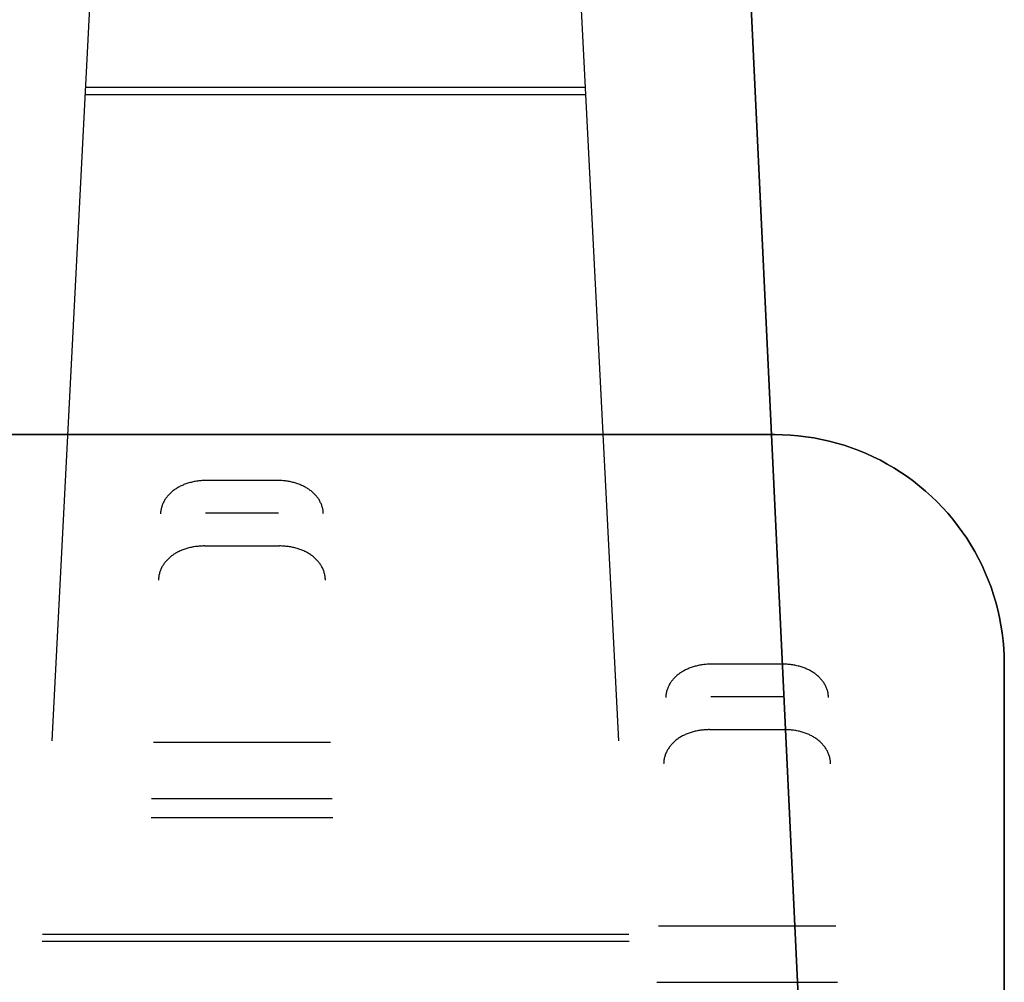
# Model space of a CAD drawing. Header units: millimetres. Extents: x -88 to 88, y -12 to 103.
# Tile 233 of 256: x -40.24 to -38.09, y 14.54 to 16.64. Entities that reach past the tile are written whole.
import ezdxf

# ---------------------------------------------------------------- set-up
doc = ezdxf.new("R2010")
doc.units = ezdxf.units.MM
doc.layers.add('Default', color=7, linetype='Continuous', true_color=0x000000)

msp = doc.modelspace()

# ---------------------------------------------------------------- linework, layer by layer
at = {"layer": 'Default', "color": 254, "true_color": 0xcad1ee, "extrusion": (1, 0, 0)}
for points in [[(18.3352, -3.37), (14.6464, -3.0826)], [(18.3196, -3.5694), (14.6308, -3.2819)], [(15.7352, -4.9), (15.7352, -4.27)], [(15.7352, -4.9), (15.7352, -4.27)], [(14.9015, -3.9018), (14.9286, -3.8966), (14.9558, -3.8924), (14.9832, -3.8891), (15.0107, -3.8868), (15.0382, -3.8854), (15.0658, -3.885), (15.0934, -3.8855), (15.1209, -3.887), (15.1484, -3.8894), (15.1757, -3.8928), (15.2029, -3.8971), (15.23, -3.9023), (15.2569, -3.9085), (15.2835, -3.9156), (15.3099, -3.9236), (15.336, -3.9325), (15.3618, -3.9423), (15.3872, -3.953), (15.4122, -3.9645), (15.4368, -3.9769), (15.461, -3.9902), (15.4847, -4.0043), (15.5079, -4.0192), (15.5306, -4.0348), (15.5527, -4.0513), (15.5743, -4.0685), (15.5952, -4.0864), (15.6155, -4.1051), (15.6352, -4.1244)], [(15.6352, -4.1244), (15.4925, -4.2645)], [(14.9423, -4.0976), (14.9626, -4.0937), (14.983, -4.0906), (15.0035, -4.0881), (15.0241, -4.0864), (15.0448, -4.0853), (15.0655, -4.085), (15.0861, -4.0854), (15.1068, -4.0865), (15.1274, -4.0883), (15.1479, -4.0908), (15.1683, -4.0941), (15.1886, -4.098), (15.2088, -4.1026), (15.2288, -4.1079), (15.2486, -4.1139), (15.2681, -4.1206), (15.2874, -4.128), (15.3065, -4.136), (15.3253, -4.1446), (15.3437, -4.154), (15.3619, -4.1639), (15.3797, -4.1745), (15.3971, -4.1856), (15.4141, -4.1974), (15.4307, -4.2097), (15.4468, -4.2226), (15.4625, -4.2361), (15.4778, -4.25), (15.4925, -4.2645)], [(14.5015, -3.9018), (14.5286, -3.8966), (14.5558, -3.8924), (14.5832, -3.8891), (14.6107, -3.8868), (14.6382, -3.8854), (14.6658, -3.885), (14.6934, -3.8855), (14.7209, -3.887), (14.7484, -3.8894), (14.7757, -3.8928), (14.8029, -3.8971), (14.83, -3.9023), (14.8569, -3.9085), (14.8835, -3.9156), (14.9099, -3.9236), (14.936, -3.9325), (14.9618, -3.9423), (14.9872, -3.953), (15.0122, -3.9645), (15.0368, -3.9769), (15.061, -3.9902), (15.0847, -4.0043), (15.1079, -4.0192), (15.1306, -4.0348), (15.1527, -4.0513), (15.1743, -4.0685), (15.1952, -4.0864), (15.2155, -4.1051), (15.2352, -4.1244)], [(15.2352, -4.1244), (15.0925, -4.2645)], [(15.2352, -4.27), (15.2352, -4.9)], [(14.5423, -4.0976), (14.5626, -4.0937), (14.583, -4.0906), (14.6035, -4.0881), (14.6241, -4.0864), (14.6448, -4.0853), (14.6655, -4.085), (14.6861, -4.0854), (14.7068, -4.0865), (14.7274, -4.0883), (14.7479, -4.0908), (14.7683, -4.0941), (14.7886, -4.098), (14.8088, -4.1026), (14.8288, -4.1079), (14.8486, -4.1139), (14.8681, -4.1206), (14.8874, -4.128), (14.9065, -4.136), (14.9253, -4.1446), (14.9437, -4.154), (14.9619, -4.1639), (14.9797, -4.1745), (14.9971, -4.1856), (15.0141, -4.1974), (15.0307, -4.2097), (15.0468, -4.2226), (15.0625, -4.2361), (15.0778, -4.25), (15.0925, -4.2645)], [(14.934, -3.105), (14.934, -3.3056)], [(12.5926, -4.5865), (14.9423, -4.0976)], [(14.934, -3.105), (14.934, -3.3056)], [(12.5518, -4.3907), (14.9015, -3.9018)], [(14.6887, -3.07), (14.6887, -3.27)], [(14.6464, -3.0826), (14.539, -3.0756), (14.4314, -3.0714), (14.3238, -3.07)], [(14.6308, -3.2819), (14.5286, -3.2753), (14.4262, -3.2713), (14.3238, -3.27)]]:
    msp.add_lwpolyline(points, dxfattribs=at)
at = {"layer": 'Default', "color": 254, "true_color": 0xcad1ee, "extrusion": (0.998705, -0.050721, 0.003952)}
for points in [[(12.5737, -3.1204), (16.1726, -3.4004)], [(12.5893, -2.921), (16.1881, -3.201)]]:
    msp.add_lwpolyline(points, dxfattribs=at)
at = {"layer": 'Default', "color": 254, "true_color": 0xcad1ee, "extrusion": (0.998705, 0.050721, -0.003952)}
for points in [[(20.1999, -3.5133), (16.601, -3.2332)], [(20.1843, -3.7126), (16.5855, -3.4326)]]:
    msp.add_lwpolyline(points, dxfattribs=at)
at = {"layer": 'Default', "color": 254, "true_color": 0xcad1ee}
for points in [[(-38.6932, 17.7352), (-38.4036, 11.6423)], [(-38.6932, 17.7352), (-38.4036, 11.6423)], [(-38.4036, 11.6423), (-38.6932, 17.7352)], [(-40.1641, 15.068), (-40.0326, 17.6423)], [(-38.9302, 15.068), (-39.0618, 17.6423)], [(-39.0029, 16.4908), (-40.0914, 16.4908)], [(-39.0021, 16.4752), (-40.0922, 16.4752)], [(-46.3912, 15.7352), (-38.5912, 15.7352)], [(-38.5912, 15.7352), (-46.3912, 15.7352)], [(-38.5912, 15.7352), (-46.3912, 15.7352)], [(-38.5912, 15.7352), (-38.5741, 15.7349), (-38.5571, 15.734), (-38.54, 15.7326), (-38.5231, 15.7305), (-38.5062, 15.7279), (-38.4894, 15.7247), (-38.4728, 15.721), (-38.4563, 15.7166), (-38.4399, 15.7118), (-38.4237, 15.7063), (-38.4078, 15.7003), (-38.392, 15.6938), (-38.3764, 15.6867), (-38.3611, 15.6791), (-38.3461, 15.671), (-38.3314, 15.6624), (-38.317, 15.6533), (-38.3028, 15.6437), (-38.2891, 15.6336), (-38.2756, 15.623), (-38.2626, 15.612), (-38.2499, 15.6006), (-38.2376, 15.5887), (-38.2258, 15.5765), (-38.2143, 15.5638), (-38.2033, 15.5507), (-38.1928, 15.5373), (-38.1827, 15.5235), (-38.1731, 15.5094), (-38.164, 15.495), (-38.1553, 15.4802), (-38.1472, 15.4652), (-38.1396, 15.4499), (-38.1326, 15.4344), (-38.126, 15.4186), (-38.12, 15.4026), (-38.1146, 15.3864), (-38.1097, 15.3701), (-38.1054, 15.3536), (-38.1016, 15.3369), (-38.0984, 15.3201), (-38.0958, 15.3033), (-38.0938, 15.2863), (-38.0923, 15.2693), (-38.0915, 15.2523), (-38.0912, 15.2352)], [(-38.0912, 15.2352), (-38.0915, 15.2523), (-38.0923, 15.2693), (-38.0938, 15.2863), (-38.0958, 15.3033), (-38.0984, 15.3201), (-38.1016, 15.3369), (-38.1054, 15.3536), (-38.1097, 15.3701), (-38.1146, 15.3864), (-38.12, 15.4026), (-38.126, 15.4186), (-38.1326, 15.4344), (-38.1396, 15.4499), (-38.1472, 15.4652), (-38.1553, 15.4802), (-38.164, 15.495), (-38.1731, 15.5094), (-38.1827, 15.5235), (-38.1928, 15.5373), (-38.2033, 15.5507), (-38.2143, 15.5638), (-38.2258, 15.5765), (-38.2376, 15.5887), (-38.2499, 15.6006), (-38.2626, 15.612), (-38.2756, 15.623), (-38.2891, 15.6336), (-38.3028, 15.6437), (-38.317, 15.6533), (-38.3314, 15.6624), (-38.3461, 15.671), (-38.3611, 15.6791), (-38.3764, 15.6867), (-38.392, 15.6938), (-38.4078, 15.7003), (-38.4237, 15.7063), (-38.4399, 15.7118), (-38.4563, 15.7166), (-38.4728, 15.721), (-38.4894, 15.7247), (-38.5062, 15.7279), (-38.5231, 15.7305), (-38.54, 15.7326), (-38.5571, 15.734), (-38.5741, 15.7349), (-38.5912, 15.7352)], [(-38.0912, 15.2352), (-38.0915, 15.2523), (-38.0923, 15.2693), (-38.0938, 15.2863), (-38.0958, 15.3033), (-38.0984, 15.3201), (-38.1016, 15.3369), (-38.1054, 15.3536), (-38.1097, 15.3701), (-38.1146, 15.3864), (-38.12, 15.4026), (-38.126, 15.4186), (-38.1326, 15.4344), (-38.1396, 15.4499), (-38.1472, 15.4652), (-38.1553, 15.4802), (-38.164, 15.495), (-38.1731, 15.5094), (-38.1827, 15.5235), (-38.1928, 15.5373), (-38.2033, 15.5507), (-38.2143, 15.5638), (-38.2258, 15.5765), (-38.2376, 15.5887), (-38.2499, 15.6006), (-38.2626, 15.612), (-38.2756, 15.623), (-38.2891, 15.6336), (-38.3028, 15.6437), (-38.317, 15.6533), (-38.3314, 15.6624), (-38.3461, 15.671), (-38.3611, 15.6791), (-38.3764, 15.6867), (-38.392, 15.6938), (-38.4078, 15.7003), (-38.4237, 15.7063), (-38.4399, 15.7118), (-38.4563, 15.7166), (-38.4728, 15.721), (-38.4894, 15.7247), (-38.5062, 15.7279), (-38.5231, 15.7305), (-38.54, 15.7326), (-38.5571, 15.734), (-38.5741, 15.7349), (-38.5912, 15.7352)], [(-39.674, 15.6352), (-39.8283, 15.6352)], [(-39.6718, 15.5638), (-39.8305, 15.5638)], [(-39.8328, 15.4925), (-39.6696, 15.4925)], [(-38.574, 15.2352), (-38.7283, 15.2352)], [(-38.0912, 15.2352), (-38.0912, 11.2352)], [(-38.0912, 11.2352), (-38.0912, 15.2352)], [(-38.0912, 15.2352), (-38.0912, 11.2352)], [(-38.5718, 15.1638), (-38.7305, 15.1638)], [(-38.7328, 15.0925), (-38.5696, 15.0925)], [(-39.5583, 15.0645), (-39.944, 15.0645)], [(-39.5583, 15.0645), (-39.944, 15.0645)], [(-39.9478, 14.9423), (-39.5545, 14.9423)], [(-39.9491, 14.9015), (-39.5533, 14.9015)], [(-38.9087, 14.6464), (-40.1857, 14.6464)], [(-38.4583, 14.6645), (-38.844, 14.6645)], [(-38.4583, 14.6645), (-38.844, 14.6645)], [(-38.9079, 14.6308), (-40.1865, 14.6308)], [(-38.8478, 14.5423), (-38.4545, 14.5423)]]:
    msp.add_lwpolyline(points, dxfattribs=at)
at = {"layer": 'Default', "color": 254, "true_color": 0xcad1ee, "extrusion": (0.999752, -0.0159, -0.015619)}
for points in [[(14.9999, -4.7498), (14.8571, -4.8899)], [(14.7813, -4.8273), (14.9255, -4.6857)], [(14.6174, -4.7325), (14.4747, -4.8726)], [(14.3988, -4.81), (14.543, -4.6685)]]:
    msp.add_lwpolyline(points, dxfattribs=at)
at = {"layer": 'Default', "color": 254, "true_color": 0xcad1ee, "extrusion": (0.999752, 0.0159, 0.015619)}
for points in [[(16.1214, -3.6484), (16.2641, -3.5082)], [(16.2641, -3.5082), (16.1214, -3.6484)], [(16.1897, -3.4442), (16.0455, -3.5858)], [(15.7039, -3.6654), (15.8467, -3.5253)], [(15.8467, -3.5253), (15.7039, -3.6654)], [(15.7723, -3.4613), (15.6281, -3.6028)]]:
    msp.add_lwpolyline(points, dxfattribs=at)
at = {"layer": 'Default', "color": 254, "true_color": 0xcad1ee, "extrusion": (0.999512, -0.031235, 4.69234e-14)}
msp.add_lwpolyline([(14.3076, -4.0588), (14.2908, -4.0458), (14.2735, -4.0331), (14.2558, -4.0209), (14.2377, -4.0091), (14.2191, -3.9977), (14.2002, -3.9868), (14.181, -3.9764), (14.1614, -3.9665), (14.1414, -3.957), (14.1212, -3.9482), (14.1007, -3.9398), (14.0799, -3.932), (14.0588, -3.9248), (14.0376, -3.9182), (14.0161, -3.9121), (13.9945, -3.9067), (13.9728, -3.9018), (13.9509, -3.8976), (13.9289, -3.894), (13.9069, -3.8909), (13.8848, -3.8886), (13.8627, -3.8868), (13.8407, -3.8856), (13.8186, -3.8851), (13.7966, -3.8851), (13.7747, -3.8858), (13.753, -3.887), (13.7313, -3.8888), (13.7098, -3.8912), (13.6885, -3.8942), (13.6674, -3.8977), (13.6464, -3.9018)], dxfattribs=at)
at = {"layer": 'Default', "color": 254, "true_color": 0xcad1ee, "extrusion": (0.022288, 0.713216, 0.70059)}
for points in [[(40.2972, -13.02), (40.3007, -13.0198), (40.3041, -13.0196), (40.3075, -13.0192), (40.3109, -13.0187), (40.3143, -13.0181), (40.3177, -13.0174), (40.321, -13.0166), (40.3243, -13.0156), (40.3276, -13.0145), (40.3309, -13.0134), (40.334, -13.0121), (40.3372, -13.0107), (40.3403, -13.0092), (40.3433, -13.0076), (40.3463, -13.0059), (40.3492, -13.004), (40.3521, -13.0021), (40.3549, -13.0001), (40.3576, -12.998), (40.3603, -12.9958), (40.3628, -12.9935), (40.3653, -12.9912), (40.3677, -12.9887), (40.3701, -12.9861), (40.3723, -12.9835), (40.3744, -12.9808), (40.3765, -12.9781), (40.3784, -12.9752), (40.3803, -12.9723), (40.382, -12.9694), (40.3837, -12.9663), (40.3852, -12.9633), (40.3866, -12.9601), (40.388, -12.957), (40.3892, -12.9537), (40.3903, -12.9505), (40.3913, -12.9472), (40.3922, -12.9439), (40.3929, -12.9405), (40.3936, -12.9371), (40.3941, -12.9337), (40.3945, -12.9303), (40.3948, -12.9269), (40.395, -12.9234), (40.3951, -12.92)], [(39.1853, -12.7639), (39.1887, -12.7638), (39.1922, -12.7636), (39.1956, -12.7632), (39.199, -12.7627), (39.2024, -12.7621), (39.2057, -12.7614), (39.2091, -12.7605), (39.2124, -12.7596), (39.2157, -12.7585), (39.2189, -12.7573), (39.2221, -12.7561), (39.2252, -12.7547), (39.2283, -12.7532), (39.2314, -12.7515), (39.2344, -12.7498), (39.2373, -12.748), (39.2401, -12.7461), (39.2429, -12.7441), (39.2457, -12.742), (39.2483, -12.7398), (39.2509, -12.7375), (39.2534, -12.7351), (39.2558, -12.7327), (39.2581, -12.7301), (39.2603, -12.7275), (39.2625, -12.7248), (39.2645, -12.722), (39.2665, -12.7192), (39.2683, -12.7163), (39.2701, -12.7133), (39.2717, -12.7103), (39.2733, -12.7072), (39.2747, -12.7041), (39.276, -12.7009), (39.2772, -12.6977), (39.2783, -12.6945), (39.2793, -12.6912), (39.2802, -12.6878), (39.281, -12.6845), (39.2816, -12.6811), (39.2822, -12.6777), (39.2826, -12.6743), (39.2829, -12.6708), (39.283, -12.6674), (39.2831, -12.664)]]:
    msp.add_lwpolyline(points, dxfattribs=at)
at = {"layer": 'Default', "color": 254, "true_color": 0xcad1ee, "extrusion": (-0.022288, 0.713216, 0.70059)}
for points in [[(39.1663, -14.7597), (39.1629, -14.7596), (39.1594, -14.7593), (39.156, -14.7589), (39.1526, -14.7585), (39.1492, -14.7579), (39.1459, -14.7571), (39.1425, -14.7563), (39.1392, -14.7553), (39.1359, -14.7543), (39.1327, -14.7531), (39.1295, -14.7518), (39.1264, -14.7504), (39.1233, -14.7489), (39.1202, -14.7473), (39.1172, -14.7456), (39.1143, -14.7438), (39.1115, -14.7419), (39.1087, -14.7399), (39.1059, -14.7377), (39.1033, -14.7355), (39.1007, -14.7333), (39.0982, -14.7309), (39.0958, -14.7284), (39.0935, -14.7259), (39.0913, -14.7233), (39.0891, -14.7206), (39.0871, -14.7178), (39.0851, -14.715), (39.0833, -14.7121), (39.0815, -14.7091), (39.0799, -14.7061), (39.0784, -14.703), (39.0769, -14.6999), (39.0756, -14.6967), (39.0744, -14.6935), (39.0733, -14.6902), (39.0723, -14.6869), (39.0714, -14.6836), (39.0706, -14.6802), (39.07, -14.6769), (39.0695, -14.6735), (39.069, -14.67), (39.0687, -14.6666), (39.0686, -14.6632), (39.0685, -14.6597)], [(38.0793, -14.4555), (38.0759, -14.4554), (38.0725, -14.4551), (38.0691, -14.4548), (38.0656, -14.4543), (38.0623, -14.4537), (38.0589, -14.453), (38.0556, -14.4521), (38.0522, -14.4512), (38.049, -14.4501), (38.0457, -14.4489), (38.0425, -14.4476), (38.0394, -14.4462), (38.0363, -14.4447), (38.0333, -14.4431), (38.0303, -14.4414), (38.0274, -14.4396), (38.0245, -14.4377), (38.0217, -14.4357), (38.019, -14.4336), (38.0163, -14.4314), (38.0138, -14.4291), (38.0113, -14.4267), (38.0089, -14.4243), (38.0065, -14.4217), (38.0043, -14.4191), (38.0022, -14.4164), (38.0001, -14.4136), (37.9982, -14.4108), (37.9963, -14.4079), (37.9946, -14.4049), (37.9929, -14.4019), (37.9914, -14.3988), (37.9899, -14.3957), (37.9886, -14.3925), (37.9874, -14.3893), (37.9863, -14.386), (37.9853, -14.3827), (37.9844, -14.3794), (37.9837, -14.3761), (37.983, -14.3727), (37.9825, -14.3693), (37.9821, -14.3659), (37.9818, -14.3624), (37.9816, -14.359), (37.9815, -14.3556)]]:
    msp.add_lwpolyline(points, dxfattribs=at)
at = {"layer": 'Default', "color": 254, "true_color": 0xcad1ee, "extrusion": (0.999512, 0.031235, 5.80893e-14)}
msp.add_lwpolyline([(16.1297, -3.9018), (16.1506, -3.8977), (16.1717, -3.8942), (16.193, -3.8912), (16.2145, -3.8888), (16.2362, -3.887), (16.258, -3.8858), (16.2799, -3.8851), (16.3019, -3.8851), (16.3239, -3.8856), (16.346, -3.8868), (16.3681, -3.8886), (16.3901, -3.8909), (16.4122, -3.894), (16.4341, -3.8976), (16.456, -3.9018), (16.4778, -3.9067), (16.4994, -3.9121), (16.5208, -3.9182), (16.5421, -3.9248), (16.5631, -3.932), (16.5839, -3.9398), (16.6044, -3.9482), (16.6247, -3.957), (16.6446, -3.9665), (16.6642, -3.9764), (16.6835, -3.9868), (16.7024, -3.9977), (16.7209, -4.0091), (16.739, -4.0209), (16.7567, -4.0331), (16.774, -4.0458), (16.7909, -4.0588)], dxfattribs=at)
at = {"layer": 'Default', "color": 254, "true_color": 0xcad1ee, "extrusion": (0.999512, -0.031235, -8.53877e-14)}
msp.add_lwpolyline([(14.1634, -4.2004), (14.151, -4.1915), (14.1383, -4.183), (14.1252, -4.1747), (14.112, -4.1667), (14.0984, -4.1591), (14.0847, -4.1518), (14.0707, -4.1448), (14.0564, -4.1381), (14.042, -4.1318), (14.0273, -4.1259), (14.0125, -4.1204), (13.9975, -4.1152), (13.9824, -4.1104), (13.9671, -4.1061), (13.9517, -4.1021), (13.9362, -4.0985), (13.9206, -4.0954), (13.905, -4.0926), (13.8892, -4.0903), (13.8735, -4.0884), (13.8577, -4.0869), (13.8419, -4.0859), (13.8261, -4.0852), (13.8104, -4.085), (13.7947, -4.0852), (13.779, -4.0858), (13.7634, -4.0868), (13.748, -4.0882), (13.7326, -4.0899), (13.7173, -4.0921), (13.7022, -4.0947), (13.6872, -4.0976)], dxfattribs=at)
at = {"layer": 'Default', "color": 254, "true_color": 0xcad1ee, "extrusion": (0.999512, 0.031235, 2.30514e-13)}
msp.add_lwpolyline([(16.1704, -4.0976), (16.1854, -4.0947), (16.2006, -4.0921), (16.2158, -4.0899), (16.2312, -4.0882), (16.2467, -4.0868), (16.2623, -4.0858), (16.2779, -4.0852), (16.2936, -4.085), (16.3094, -4.0852), (16.3251, -4.0859), (16.3409, -4.0869), (16.3567, -4.0884), (16.3725, -4.0903), (16.3882, -4.0926), (16.4039, -4.0954), (16.4195, -4.0985), (16.435, -4.1021), (16.4504, -4.1061), (16.4656, -4.1104), (16.4808, -4.1152), (16.4958, -4.1204), (16.5106, -4.1259), (16.5252, -4.1318), (16.5397, -4.1381), (16.5539, -4.1448), (16.5679, -4.1518), (16.5817, -4.1591), (16.5952, -4.1667), (16.6085, -4.1747), (16.6215, -4.183), (16.6342, -4.1915), (16.6467, -4.2004)], dxfattribs=at)
at = {"layer": 'Default', "color": 254, "true_color": 0xcad1ee, "extrusion": (0.999512, -0.031235, 1.21989e-13)}
msp.add_lwpolyline([(13.9422, -4.0588), (13.9253, -4.0458), (13.908, -4.0331), (13.8903, -4.0209), (13.8722, -4.0091), (13.8537, -3.9977), (13.8348, -3.9868), (13.8155, -3.9764), (13.7959, -3.9665), (13.776, -3.957), (13.7557, -3.9482), (13.7352, -3.9398), (13.7144, -3.932), (13.6934, -3.9248), (13.6721, -3.9182), (13.6507, -3.9121), (13.6291, -3.9067), (13.6073, -3.9018), (13.5855, -3.8976), (13.5635, -3.894), (13.5415, -3.8909), (13.5194, -3.8886), (13.4973, -3.8868), (13.4752, -3.8856), (13.4532, -3.8851), (13.4312, -3.8851), (13.4093, -3.8858), (13.3875, -3.887), (13.3659, -3.8888), (13.3444, -3.8912), (13.323, -3.8942), (13.3019, -3.8977), (13.281, -3.9018)], dxfattribs=at)
at = {"layer": 'Default', "color": 254, "true_color": 0xcad1ee, "extrusion": (0.999512, 0.031235, 1.42137e-13)}
msp.add_lwpolyline([(15.6955, -3.9018), (15.7164, -3.8977), (15.7375, -3.8942), (15.7589, -3.8912), (15.7804, -3.8888), (15.802, -3.887), (15.8238, -3.8858), (15.8457, -3.8851), (15.8677, -3.8851), (15.8897, -3.8856), (15.9118, -3.8868), (15.9339, -3.8886), (15.956, -3.8909), (15.978, -3.894), (16, -3.8976), (16.0219, -3.9018), (16.0436, -3.9067), (16.0652, -3.9121), (16.0867, -3.9182), (16.1079, -3.9248), (16.1289, -3.932), (16.1497, -3.9398), (16.1703, -3.9482), (16.1905, -3.957), (16.2104, -3.9665), (16.23, -3.9764), (16.2493, -3.9868), (16.2682, -3.9977), (16.2867, -4.0091), (16.3049, -4.0209), (16.3226, -4.0331), (16.3398, -4.0458), (16.3567, -4.0588)], dxfattribs=at)
at = {"layer": 'Default', "color": 254, "true_color": 0xcad1ee, "extrusion": (0.999512, -0.031235, -2.38627e-13)}
msp.add_lwpolyline([(13.798, -4.2004), (13.7855, -4.1915), (13.7728, -4.183), (13.7598, -4.1747), (13.7465, -4.1667), (13.733, -4.1591), (13.7192, -4.1518), (13.7052, -4.1448), (13.691, -4.1381), (13.6765, -4.1318), (13.6619, -4.1259), (13.6471, -4.1204), (13.6321, -4.1152), (13.6169, -4.1104), (13.6017, -4.1061), (13.5863, -4.1021), (13.5708, -4.0985), (13.5552, -4.0954), (13.5395, -4.0926), (13.5238, -4.0903), (13.508, -4.0884), (13.4922, -4.0869), (13.4765, -4.0859), (13.4607, -4.0852), (13.4449, -4.085), (13.4292, -4.0852), (13.4136, -4.0858), (13.398, -4.0868), (13.3825, -4.0882), (13.3671, -4.0899), (13.3519, -4.0921), (13.3367, -4.0947), (13.3218, -4.0976)], dxfattribs=at)
at = {"layer": 'Default', "color": 254, "true_color": 0xcad1ee, "extrusion": (0.999512, 0.031235, 2.29462e-13)}
msp.add_lwpolyline([(15.7363, -4.0976), (15.7513, -4.0947), (15.7664, -4.0921), (15.7816, -4.0899), (15.797, -4.0882), (15.8125, -4.0868), (15.8281, -4.0858), (15.8437, -4.0852), (15.8594, -4.085), (15.8752, -4.0852), (15.891, -4.0859), (15.9068, -4.0869), (15.9226, -4.0884), (15.9383, -4.0903), (15.954, -4.0926), (15.9697, -4.0954), (15.9853, -4.0985), (16.0008, -4.1021), (16.0162, -4.1061), (16.0315, -4.1104), (16.0466, -4.1152), (16.0616, -4.1204), (16.0764, -4.1259), (16.0911, -4.1318), (16.1055, -4.1381), (16.1197, -4.1448), (16.1337, -4.1518), (16.1475, -4.1591), (16.161, -4.1667), (16.1743, -4.1747), (16.1873, -4.183), (16.2001, -4.1915), (16.2125, -4.2004)], dxfattribs=at)
at = {"layer": 'Default', "color": 254, "true_color": 0xcad1ee, "extrusion": (0.999532, -0.029939, -0.006229)}
for points in [[(13.7395, -4.349), (11.3887, -4.8379)], [(11.3479, -4.6421), (13.6988, -4.1532)]]:
    msp.add_lwpolyline(points, dxfattribs=at)
at = {"layer": 'Default', "color": 254, "true_color": 0xcad1ee, "extrusion": (0.999532, 0.029939, 0.006229)}
for points in [[(13.769, -4.3429), (16.1198, -3.854)], [(16.0791, -3.6582), (13.7282, -4.1471)], [(13.3362, -4.3497), (15.6871, -3.8608)]]:
    msp.add_lwpolyline(points, dxfattribs=at)
at = {"layer": 'Default', "color": 254, "true_color": 0xcad1ee, "extrusion": (0.998697, -0.051028, -7.93889e-13)}
msp.add_lwpolyline([(12.5767, -3.0826), (12.496, -3.0771), (12.4153, -3.0731), (12.3345, -3.0708), (12.2537, -3.07)], dxfattribs=at)
at = {"layer": 'Default', "color": 254, "true_color": 0xcad1ee, "extrusion": (0.998697, 0.051028, -1.60616e-12)}
msp.add_lwpolyline([(16.2897, -3.07), (16.3705, -3.0708), (16.4513, -3.0731), (16.5321, -3.0771), (16.6127, -3.0826)], dxfattribs=at)
at = {"layer": 'Default', "color": 254, "true_color": 0xcad1ee, "extrusion": (0.998697, -0.051028, 7.85688e-13)}
msp.add_lwpolyline([(12.5611, -3.2819), (12.4844, -3.2767), (12.4075, -3.273), (12.3306, -3.2707), (12.2537, -3.27)], dxfattribs=at)
at = {"layer": 'Default', "color": 254, "true_color": 0xcad1ee, "extrusion": (0.998697, 0.051028, -3.4258e-12)}
msp.add_lwpolyline([(16.2897, -3.27), (16.3666, -3.2707), (16.4436, -3.273), (16.5204, -3.2767), (16.5972, -3.2819)], dxfattribs=at)
at = {"layer": 'Default', "color": 254, "true_color": 0xcad1ee}
for points in [[(-39.8283, 15.6352, -4.1244), (-39.8308, 15.6352, -4.1244), (-39.8333, 15.6351, -4.1243), (-39.8358, 15.635, -4.1242), (-39.8383, 15.6348, -4.124), (-39.8408, 15.6346, -4.1238), (-39.8432, 15.6344, -4.1236), (-39.8456, 15.6341, -4.1233), (-39.848, 15.6338, -4.123), (-39.8504, 15.6335, -4.1226), (-39.8528, 15.6331, -4.1222), (-39.8552, 15.6326, -4.1218), (-39.8575, 15.6321, -4.1213), (-39.8598, 15.6316, -4.1207), (-39.8621, 15.6311, -4.1202), (-39.8643, 15.6305, -4.1196), (-39.8666, 15.6298, -4.119), (-39.8688, 15.6292, -4.1183), (-39.871, 15.6285, -4.1176), (-39.8731, 15.6277, -4.1168), (-39.8753, 15.6269, -4.1161), (-39.8774, 15.6261, -4.1153), (-39.8794, 15.6253, -4.1144), (-39.8815, 15.6244, -4.1136), (-39.8835, 15.6234, -4.1126), (-39.8855, 15.6225, -4.1117), (-39.8874, 15.6215, -4.1108), (-39.8893, 15.6205, -4.1098), (-39.8912, 15.6194, -4.1087), (-39.893, 15.6183, -4.1077), (-39.8948, 15.6172, -4.1066), (-39.8966, 15.616, -4.1055), (-39.8983, 15.6148, -4.1044), (-39.9, 15.6136, -4.1032), (-39.9016, 15.6124, -4.1021), (-39.9032, 15.6111, -4.1009), (-39.9048, 15.6097, -4.0996), (-39.9063, 15.6084, -4.0984), (-39.9077, 15.607, -4.0971), (-39.9092, 15.6056, -4.0958), (-39.9105, 15.6042, -4.0945), (-39.9119, 15.6027, -4.0932), (-39.9132, 15.6012, -4.0918), (-39.9144, 15.5997, -4.0905), (-39.9156, 15.5982, -4.0891), (-39.9168, 15.5966, -4.0877), (-39.9179, 15.595, -4.0863), (-39.9189, 15.5934, -4.0848), (-39.9199, 15.5917, -4.0834), (-39.9209, 15.59, -4.0819), (-39.9218, 15.5883, -4.0804), (-39.9226, 15.5866, -4.0789), (-39.9234, 15.5849, -4.0774), (-39.9241, 15.5831, -4.0759), (-39.9248, 15.5813, -4.0744), (-39.9254, 15.5795, -4.0729), (-39.926, 15.5777, -4.0713), (-39.9265, 15.5758, -4.0698), (-39.927, 15.574, -4.0682), (-39.9274, 15.5721, -4.0667), (-39.9277, 15.5702, -4.0651), (-39.928, 15.5682, -4.0635), (-39.9282, 15.5663, -4.062), (-39.9284, 15.5643, -4.0604), (-39.9285, 15.5624, -4.0588)], [(-39.5739, 15.5624, -4.0588), (-39.574, 15.5643, -4.0604), (-39.5742, 15.5663, -4.062), (-39.5744, 15.5682, -4.0635), (-39.5746, 15.5702, -4.0651), (-39.575, 15.5721, -4.0667), (-39.5754, 15.574, -4.0682), (-39.5758, 15.5758, -4.0698), (-39.5763, 15.5777, -4.0713), (-39.5769, 15.5795, -4.0729), (-39.5775, 15.5813, -4.0744), (-39.5782, 15.5831, -4.0759), (-39.579, 15.5849, -4.0774), (-39.5798, 15.5866, -4.0789), (-39.5806, 15.5883, -4.0804), (-39.5815, 15.59, -4.0819), (-39.5824, 15.5917, -4.0834), (-39.5834, 15.5934, -4.0848), (-39.5845, 15.595, -4.0863), (-39.5856, 15.5966, -4.0877), (-39.5867, 15.5982, -4.0891), (-39.5879, 15.5997, -4.0905), (-39.5892, 15.6012, -4.0918), (-39.5905, 15.6027, -4.0932), (-39.5918, 15.6042, -4.0945), (-39.5932, 15.6056, -4.0958), (-39.5946, 15.607, -4.0971), (-39.5961, 15.6084, -4.0984), (-39.5976, 15.6098, -4.0997), (-39.5992, 15.6111, -4.1009), (-39.6008, 15.6124, -4.1021), (-39.6024, 15.6136, -4.1033), (-39.6041, 15.6148, -4.1044), (-39.6058, 15.616, -4.1055), (-39.6076, 15.6172, -4.1066), (-39.6093, 15.6183, -4.1077), (-39.6112, 15.6194, -4.1088), (-39.6131, 15.6205, -4.1098), (-39.615, 15.6215, -4.1108), (-39.6169, 15.6225, -4.1117), (-39.6189, 15.6234, -4.1127), (-39.6209, 15.6244, -4.1136), (-39.6229, 15.6253, -4.1144), (-39.625, 15.6261, -4.1153), (-39.6271, 15.6269, -4.1161), (-39.6292, 15.6277, -4.1168), (-39.6314, 15.6285, -4.1176), (-39.6336, 15.6292, -4.1183), (-39.6358, 15.6298, -4.119), (-39.638, 15.6305, -4.1196), (-39.6403, 15.6311, -4.1202), (-39.6426, 15.6316, -4.1207), (-39.6449, 15.6321, -4.1213), (-39.6472, 15.6326, -4.1218), (-39.6496, 15.6331, -4.1222), (-39.6519, 15.6335, -4.1226), (-39.6543, 15.6338, -4.123), (-39.6567, 15.6341, -4.1233), (-39.6592, 15.6344, -4.1236), (-39.6616, 15.6346, -4.1238), (-39.6641, 15.6348, -4.124), (-39.6665, 15.635, -4.1242), (-39.669, 15.6351, -4.1243), (-39.6715, 15.6352, -4.1244), (-39.674, 15.6352, -4.1244)], [(-39.8328, 15.4925, -4.2645), (-39.8353, 15.4925, -4.2645), (-39.8378, 15.4924, -4.2645), (-39.8403, 15.4923, -4.2643), (-39.8427, 15.4922, -4.2642), (-39.8452, 15.492, -4.264), (-39.8476, 15.4917, -4.2637), (-39.8501, 15.4915, -4.2635), (-39.8525, 15.4911, -4.2631), (-39.8549, 15.4908, -4.2628), (-39.8572, 15.4904, -4.2624), (-39.8596, 15.4899, -4.2619), (-39.8619, 15.4895, -4.2614), (-39.8642, 15.489, -4.2609), (-39.8665, 15.4884, -4.2603), (-39.8688, 15.4878, -4.2597), (-39.871, 15.4872, -4.2591), (-39.8732, 15.4865, -4.2584), (-39.8754, 15.4858, -4.2577), (-39.8776, 15.485, -4.257), (-39.8797, 15.4842, -4.2562), (-39.8818, 15.4834, -4.2554), (-39.8839, 15.4826, -4.2546), (-39.8859, 15.4817, -4.2537), (-39.8879, 15.4807, -4.2528), (-39.8899, 15.4798, -4.2519), (-39.8919, 15.4788, -4.251), (-39.8938, 15.4777, -4.25), (-39.8956, 15.4767, -4.249), (-39.8975, 15.4756, -4.2479), (-39.8993, 15.4744, -4.2469), (-39.901, 15.4732, -4.2458), (-39.9027, 15.472, -4.2447), (-39.9044, 15.4708, -4.2435), (-39.9061, 15.4695, -4.2424), (-39.9077, 15.4682, -4.2412), (-39.9092, 15.4669, -4.24), (-39.9107, 15.4655, -4.2388), (-39.9122, 15.4641, -4.2375), (-39.9136, 15.4627, -4.2362), (-39.915, 15.4612, -4.2349), (-39.9163, 15.4597, -4.2336), (-39.9176, 15.4582, -4.2323), (-39.9189, 15.4567, -4.231), (-39.9201, 15.4551, -4.2296), (-39.9212, 15.4535, -4.2282), (-39.9223, 15.4518, -4.2269), (-39.9234, 15.4502, -4.2255), (-39.9244, 15.4485, -4.224), (-39.9253, 15.4468, -4.2226), (-39.9262, 15.445, -4.2212), (-39.9271, 15.4433, -4.2197), (-39.9279, 15.4415, -4.2183), (-39.9286, 15.4397, -4.2168), (-39.9293, 15.4378, -4.2153), (-39.9299, 15.436, -4.2139), (-39.9305, 15.4341, -4.2124), (-39.931, 15.4322, -4.2109), (-39.9315, 15.4302, -4.2094), (-39.9319, 15.4283, -4.2079), (-39.9322, 15.4263, -4.2064), (-39.9325, 15.4243, -4.2049), (-39.9327, 15.4223, -4.2034), (-39.9329, 15.4203, -4.2019), (-39.933, 15.4182, -4.2004)], [(-39.5694, 15.4182, -4.2004), (-39.5695, 15.4203, -4.2019), (-39.5697, 15.4223, -4.2034), (-39.5699, 15.4243, -4.2049), (-39.5701, 15.4263, -4.2064), (-39.5705, 15.4283, -4.2079), (-39.5709, 15.4302, -4.2094), (-39.5713, 15.4322, -4.2109), (-39.5719, 15.4341, -4.2124), (-39.5724, 15.436, -4.2139), (-39.5731, 15.4378, -4.2153), (-39.5737, 15.4397, -4.2168), (-39.5745, 15.4415, -4.2183), (-39.5753, 15.4433, -4.2197), (-39.5761, 15.445, -4.2212), (-39.577, 15.4468, -4.2226), (-39.578, 15.4485, -4.224), (-39.579, 15.4502, -4.2255), (-39.58, 15.4518, -4.2269), (-39.5811, 15.4535, -4.2282), (-39.5823, 15.4551, -4.2296), (-39.5835, 15.4566, -4.231), (-39.5847, 15.4582, -4.2323), (-39.586, 15.4597, -4.2336), (-39.5873, 15.4612, -4.2349), (-39.5887, 15.4627, -4.2362), (-39.5902, 15.4641, -4.2375), (-39.5916, 15.4655, -4.2388), (-39.5931, 15.4669, -4.24), (-39.5947, 15.4682, -4.2412), (-39.5963, 15.4695, -4.2424), (-39.5979, 15.4708, -4.2435), (-39.5996, 15.472, -4.2447), (-39.6013, 15.4732, -4.2458), (-39.6031, 15.4744, -4.2469), (-39.6049, 15.4756, -4.2479), (-39.6067, 15.4767, -4.249), (-39.6086, 15.4777, -4.25), (-39.6105, 15.4788, -4.251), (-39.6124, 15.4798, -4.2519), (-39.6144, 15.4807, -4.2528), (-39.6164, 15.4817, -4.2537), (-39.6185, 15.4826, -4.2546), (-39.6205, 15.4834, -4.2554), (-39.6226, 15.4842, -4.2562), (-39.6248, 15.485, -4.257), (-39.6269, 15.4858, -4.2577), (-39.6291, 15.4865, -4.2584), (-39.6313, 15.4872, -4.2591), (-39.6336, 15.4878, -4.2597), (-39.6358, 15.4884, -4.2603), (-39.6381, 15.489, -4.2609), (-39.6404, 15.4895, -4.2614), (-39.6428, 15.4899, -4.2619), (-39.6451, 15.4904, -4.2623), (-39.6475, 15.4908, -4.2628), (-39.6499, 15.4911, -4.2631), (-39.6523, 15.4915, -4.2635), (-39.6547, 15.4917, -4.2637), (-39.6571, 15.492, -4.264), (-39.6596, 15.4922, -4.2642), (-39.6621, 15.4923, -4.2643), (-39.6646, 15.4924, -4.2645), (-39.6671, 15.4925, -4.2645), (-39.6696, 15.4925, -4.2645)], [(-38.7283, 15.2352, -4.1244), (-38.7308, 15.2352, -4.1244), (-38.7333, 15.2351, -4.1243), (-38.7358, 15.235, -4.1242), (-38.7383, 15.2348, -4.124), (-38.7408, 15.2346, -4.1238), (-38.7432, 15.2344, -4.1236), (-38.7456, 15.2341, -4.1233), (-38.748, 15.2338, -4.123), (-38.7504, 15.2335, -4.1226), (-38.7528, 15.2331, -4.1222), (-38.7552, 15.2326, -4.1218), (-38.7575, 15.2321, -4.1213), (-38.7598, 15.2316, -4.1207), (-38.7621, 15.2311, -4.1202), (-38.7643, 15.2305, -4.1196), (-38.7666, 15.2298, -4.119), (-38.7688, 15.2292, -4.1183), (-38.771, 15.2285, -4.1176), (-38.7731, 15.2277, -4.1168), (-38.7753, 15.2269, -4.1161), (-38.7774, 15.2261, -4.1153), (-38.7794, 15.2253, -4.1144), (-38.7815, 15.2244, -4.1136), (-38.7835, 15.2234, -4.1126), (-38.7855, 15.2225, -4.1117), (-38.7874, 15.2215, -4.1108), (-38.7893, 15.2205, -4.1098), (-38.7912, 15.2194, -4.1087), (-38.793, 15.2183, -4.1077), (-38.7948, 15.2172, -4.1066), (-38.7966, 15.216, -4.1055), (-38.7983, 15.2148, -4.1044), (-38.8, 15.2136, -4.1032), (-38.8016, 15.2124, -4.1021), (-38.8032, 15.2111, -4.1009), (-38.8048, 15.2097, -4.0996), (-38.8063, 15.2084, -4.0984), (-38.8077, 15.207, -4.0971), (-38.8092, 15.2056, -4.0958), (-38.8105, 15.2042, -4.0945), (-38.8119, 15.2027, -4.0932), (-38.8132, 15.2012, -4.0918), (-38.8144, 15.1997, -4.0905), (-38.8156, 15.1982, -4.0891), (-38.8168, 15.1966, -4.0877), (-38.8179, 15.195, -4.0863), (-38.8189, 15.1934, -4.0848), (-38.8199, 15.1917, -4.0834), (-38.8209, 15.19, -4.0819), (-38.8218, 15.1883, -4.0804), (-38.8226, 15.1866, -4.0789), (-38.8234, 15.1849, -4.0774), (-38.8241, 15.1831, -4.0759), (-38.8248, 15.1813, -4.0744), (-38.8254, 15.1795, -4.0729), (-38.826, 15.1777, -4.0713), (-38.8265, 15.1758, -4.0698), (-38.827, 15.174, -4.0682), (-38.8274, 15.1721, -4.0667), (-38.8277, 15.1702, -4.0651), (-38.828, 15.1682, -4.0635), (-38.8282, 15.1663, -4.062), (-38.8284, 15.1643, -4.0604), (-38.8285, 15.1624, -4.0588)], [(-38.4739, 15.1624, -4.0588), (-38.474, 15.1643, -4.0604), (-38.4742, 15.1663, -4.062), (-38.4744, 15.1682, -4.0635), (-38.4746, 15.1702, -4.0651), (-38.475, 15.1721, -4.0667), (-38.4754, 15.174, -4.0682), (-38.4758, 15.1758, -4.0698), (-38.4763, 15.1777, -4.0713), (-38.4769, 15.1795, -4.0729), (-38.4775, 15.1813, -4.0744), (-38.4782, 15.1831, -4.0759), (-38.479, 15.1849, -4.0774), (-38.4798, 15.1866, -4.0789), (-38.4806, 15.1883, -4.0804), (-38.4815, 15.19, -4.0819), (-38.4824, 15.1917, -4.0834), (-38.4834, 15.1934, -4.0848), (-38.4845, 15.195, -4.0863), (-38.4856, 15.1966, -4.0877), (-38.4867, 15.1982, -4.0891), (-38.4879, 15.1997, -4.0905), (-38.4892, 15.2012, -4.0918), (-38.4905, 15.2027, -4.0932), (-38.4918, 15.2042, -4.0945), (-38.4932, 15.2056, -4.0958), (-38.4946, 15.207, -4.0971), (-38.4961, 15.2084, -4.0984), (-38.4976, 15.2098, -4.0997), (-38.4992, 15.2111, -4.1009), (-38.5008, 15.2124, -4.1021), (-38.5024, 15.2136, -4.1033), (-38.5041, 15.2148, -4.1044), (-38.5058, 15.216, -4.1055), (-38.5076, 15.2172, -4.1066), (-38.5093, 15.2183, -4.1077), (-38.5112, 15.2194, -4.1088), (-38.5131, 15.2205, -4.1098), (-38.515, 15.2215, -4.1108), (-38.5169, 15.2225, -4.1117), (-38.5189, 15.2234, -4.1127), (-38.5209, 15.2244, -4.1136), (-38.5229, 15.2253, -4.1144), (-38.525, 15.2261, -4.1153), (-38.5271, 15.2269, -4.1161), (-38.5292, 15.2277, -4.1168), (-38.5314, 15.2285, -4.1176), (-38.5336, 15.2292, -4.1183), (-38.5358, 15.2298, -4.119), (-38.538, 15.2305, -4.1196), (-38.5403, 15.2311, -4.1202), (-38.5426, 15.2316, -4.1207), (-38.5449, 15.2321, -4.1213), (-38.5472, 15.2326, -4.1218), (-38.5496, 15.2331, -4.1222), (-38.5519, 15.2335, -4.1226), (-38.5543, 15.2338, -4.123), (-38.5567, 15.2341, -4.1233), (-38.5592, 15.2344, -4.1236), (-38.5616, 15.2346, -4.1238), (-38.5641, 15.2348, -4.124), (-38.5665, 15.235, -4.1242), (-38.569, 15.2351, -4.1243), (-38.5715, 15.2352, -4.1244), (-38.574, 15.2352, -4.1244)], [(-38.7328, 15.0925, -4.2645), (-38.7353, 15.0925, -4.2645), (-38.7378, 15.0924, -4.2645), (-38.7403, 15.0923, -4.2643), (-38.7427, 15.0922, -4.2642), (-38.7452, 15.092, -4.264), (-38.7476, 15.0917, -4.2637), (-38.7501, 15.0915, -4.2635), (-38.7525, 15.0911, -4.2631), (-38.7549, 15.0908, -4.2628), (-38.7572, 15.0904, -4.2624), (-38.7596, 15.0899, -4.2619), (-38.7619, 15.0895, -4.2614), (-38.7642, 15.089, -4.2609), (-38.7665, 15.0884, -4.2603), (-38.7688, 15.0878, -4.2597), (-38.771, 15.0872, -4.2591), (-38.7732, 15.0865, -4.2584), (-38.7754, 15.0858, -4.2577), (-38.7776, 15.085, -4.257), (-38.7797, 15.0842, -4.2562), (-38.7818, 15.0834, -4.2554), (-38.7839, 15.0826, -4.2546), (-38.7859, 15.0817, -4.2537), (-38.7879, 15.0807, -4.2528), (-38.7899, 15.0798, -4.2519), (-38.7919, 15.0788, -4.251), (-38.7938, 15.0777, -4.25), (-38.7956, 15.0767, -4.249), (-38.7975, 15.0756, -4.2479), (-38.7993, 15.0744, -4.2469), (-38.801, 15.0732, -4.2458), (-38.8027, 15.072, -4.2447), (-38.8044, 15.0708, -4.2435), (-38.8061, 15.0695, -4.2424), (-38.8077, 15.0682, -4.2412), (-38.8092, 15.0669, -4.24), (-38.8107, 15.0655, -4.2388), (-38.8122, 15.0641, -4.2375), (-38.8136, 15.0627, -4.2362), (-38.815, 15.0612, -4.2349), (-38.8163, 15.0597, -4.2336), (-38.8176, 15.0582, -4.2323), (-38.8189, 15.0567, -4.231), (-38.8201, 15.0551, -4.2296), (-38.8212, 15.0535, -4.2282), (-38.8223, 15.0518, -4.2269), (-38.8234, 15.0502, -4.2255), (-38.8244, 15.0485, -4.224), (-38.8253, 15.0468, -4.2226), (-38.8262, 15.045, -4.2212), (-38.8271, 15.0433, -4.2197), (-38.8279, 15.0415, -4.2183), (-38.8286, 15.0397, -4.2168), (-38.8293, 15.0378, -4.2153), (-38.8299, 15.036, -4.2139), (-38.8305, 15.0341, -4.2124), (-38.831, 15.0322, -4.2109), (-38.8315, 15.0302, -4.2094), (-38.8319, 15.0283, -4.2079), (-38.8322, 15.0263, -4.2064), (-38.8325, 15.0243, -4.2049), (-38.8327, 15.0223, -4.2034), (-38.8329, 15.0203, -4.2019), (-38.833, 15.0182, -4.2004)], [(-38.4694, 15.0182, -4.2004), (-38.4695, 15.0203, -4.2019), (-38.4697, 15.0223, -4.2034), (-38.4699, 15.0243, -4.2049), (-38.4701, 15.0263, -4.2064), (-38.4705, 15.0283, -4.2079), (-38.4709, 15.0302, -4.2094), (-38.4713, 15.0322, -4.2109), (-38.4719, 15.0341, -4.2124), (-38.4724, 15.036, -4.2139), (-38.4731, 15.0378, -4.2153), (-38.4737, 15.0397, -4.2168), (-38.4745, 15.0415, -4.2183), (-38.4753, 15.0433, -4.2197), (-38.4761, 15.045, -4.2212), (-38.477, 15.0468, -4.2226), (-38.478, 15.0485, -4.224), (-38.479, 15.0502, -4.2255), (-38.48, 15.0518, -4.2269), (-38.4811, 15.0535, -4.2282), (-38.4823, 15.0551, -4.2296), (-38.4835, 15.0566, -4.231), (-38.4847, 15.0582, -4.2323), (-38.486, 15.0597, -4.2336), (-38.4873, 15.0612, -4.2349), (-38.4887, 15.0627, -4.2362), (-38.4902, 15.0641, -4.2375), (-38.4916, 15.0655, -4.2388), (-38.4931, 15.0669, -4.24), (-38.4947, 15.0682, -4.2412), (-38.4963, 15.0695, -4.2424), (-38.4979, 15.0708, -4.2435), (-38.4996, 15.072, -4.2447), (-38.5013, 15.0732, -4.2458), (-38.5031, 15.0744, -4.2469), (-38.5049, 15.0756, -4.2479), (-38.5067, 15.0767, -4.249), (-38.5086, 15.0777, -4.25), (-38.5105, 15.0788, -4.251), (-38.5124, 15.0798, -4.2519), (-38.5144, 15.0807, -4.2528), (-38.5164, 15.0817, -4.2537), (-38.5185, 15.0826, -4.2546), (-38.5205, 15.0834, -4.2554), (-38.5226, 15.0842, -4.2562), (-38.5248, 15.085, -4.257), (-38.5269, 15.0858, -4.2577), (-38.5291, 15.0865, -4.2584), (-38.5313, 15.0872, -4.2591), (-38.5336, 15.0878, -4.2597), (-38.5358, 15.0884, -4.2603), (-38.5381, 15.089, -4.2609), (-38.5404, 15.0895, -4.2614), (-38.5428, 15.0899, -4.2619), (-38.5451, 15.0904, -4.2623), (-38.5475, 15.0908, -4.2628), (-38.5499, 15.0911, -4.2631), (-38.5523, 15.0915, -4.2635), (-38.5547, 15.0917, -4.2637), (-38.5571, 15.092, -4.264), (-38.5596, 15.0922, -4.2642), (-38.5621, 15.0923, -4.2643), (-38.5646, 15.0924, -4.2645), (-38.5671, 15.0925, -4.2645), (-38.5696, 15.0925, -4.2645)]]:
    msp.add_polyline3d(points, dxfattribs=at)

doc.saveas('drawing.dxf')
